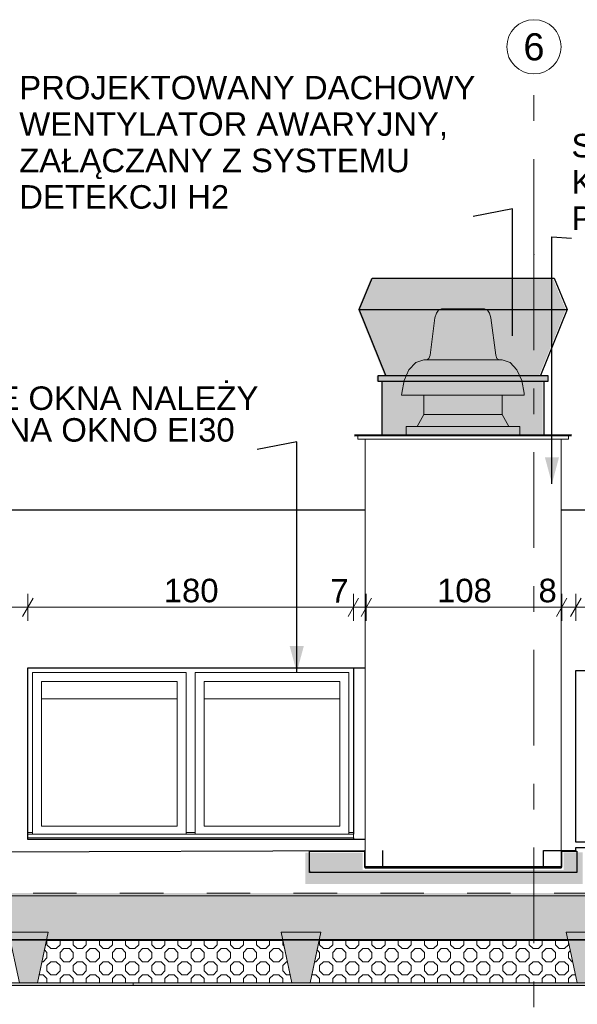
# Model space of a CAD drawing. Header units: centimetres. Extents: x -396 to 14490, y -515 to 1122.
# Tile 63 of 73: x 11843 to 12151, y 507 to 1052. Entities that reach past the tile are written whole.
import ezdxf
from ezdxf.enums import TextEntityAlignment as Align

# ---------------------------------------------------------------- set-up
doc = ezdxf.new("R2010")
doc.units = ezdxf.units.CM
doc.header["$MEASUREMENT"] = 0
for name, pattern in [('Przerywana (2)', [48, 24, -24]), ('Przerywana podwójnie', [109.361107, 52.916665, -21.166666, 14.111111, -21.166666]), ('Wipeout_Contour', [100, 0, -100])]:
    doc.linetypes.add(name, pattern=pattern)
for name, color, linetype, lineweight in [('0_Nr_pióra__13', 7, 'Continuous', 25), ('0_Nr_pióra__19', 255, 'Continuous', 30), ('280-A Dachy Powłoki_Nr_pióra__13', 7, 'Continuous', 25), ('280-A Dachy Powłoki_Nr_pióra__29', 7, 'Continuous', 20), ('280-A Dachy Powłoki_Nr_pióra__69', 7, 'Continuous', 20), ('299-A Wymiary Opisy_Nr_pióra__11', 7, 'Continuous', 0), ('410-K Osie główne_Nr_pióra__11', 7, 'Continuous', 0), ('410-K Osie główne_Nr_pióra__7', 7, 'Continuous', 20), ('420-K Ściany_Nr_pióra__13', 7, 'Continuous', 25), ('450-K Belki nośne_Nr_pióra__2', 7, 'Continuous', 20), ('450-K Belki_Nr_pióra__13', 7, 'Continuous', 25), ('460 - Stropy_Nr_pióra__12', 7, 'Continuous', 13), ('Nowe_0_Nr_pióra__135', 5, 'Continuous', 20), ('Nowe_199-Z Wymiary i opisy_Nr_pióra__135', 5, 'Continuous', 20), ('Nowe_280-A Dachy Powłoki_Nr_pióra__135', 5, 'Continuous', 20), ('Nowe_420 - Wełna mineralna_Nr_pióra__135', 5, 'Continuous', 0), ('Nowe_440-K Słupy stalowe_Nr_pióra__135', 5, 'Continuous', 13), ('Nowe_520-I Went_Klim_Nr_pióra__135', 5, 'Continuous', 20), ('Nowe_Okna Archicada_Nr_pióra__13', 7, 'Continuous', 25), ('Nowe_Okna Archicada_Nr_pióra__135', 5, 'Continuous', 20), ('Rozbiórka_Okna Archicada_Nr_pióra__13', 7, 'Continuous', 25), ('Rozbiórka_Okna Archicada_Nr_pióra__135', 5, 'Continuous', 25)]:
    doc.layers.add(name, color=color, linetype=linetype, lineweight=lineweight)
for name, color, linetype in [('280-A Dachy Powłoki', 7, 'Continuous'), ('299-A Wymiary Opisy', 7, 'Continuous'), ('410-K Osie główne', 7, 'Continuous'), ('420-K Ściany', 7, 'Continuous'), ('450-K Belki', 7, 'Continuous'), ('450-K Belki nośne', 7, 'Continuous'), ('460 - Stropy', 7, 'Continuous'), ('Nowe_280-A Dachy Powłoki', 7, 'Continuous'), ('Nowe_420 - Wełna mineralna', 7, 'Continuous'), ('Nowe_440-K Słupy stalowe', 7, 'Continuous'), ('Nowe_520-I Went_Klim', 7, 'Continuous'), ('Nowe_Okna Archicada', 7, 'Continuous'), ('Rozbiórka_Okna Archicada', 7, 'Continuous')]:
    doc.layers.add(name, color=color, linetype=linetype)
doc.layers.add('280-A Dachy Powłoki_Nr_pióra__49', color=7, linetype='Continuous', lineweight=20, true_color=0xcfd8da)
doc.layers.add('280-A Dachy Powłoki_Nr_pióra__92', color=7, linetype='Continuous', lineweight=20, true_color=0xdfdfdf)
doc.styles.add('STYL_AUTOMATYCZNY_1', font='arial.ttf')
doc.styles.add('STYL_AUTOMATYCZNY_2', font='arial.ttf')
doc.dimstyles.new('STYL_AUTOMATYCZNY__1', dxfattribs={"dimtxt": 13, "dimasz": 7.6, "dimexe": 0.18, "dimexo": 0.0625, "dimgap": 0, "dimtad": 1, "dimtih": 1, "dimtoh": 1, "dimdec": 0, "dimzin": 0, "dimdsep": 46, "dimtxsty": 'STYL_AUTOMATYCZNY_1', "dimblk": 'ARROWHEAD_2', "dimblk1": 'ARROWHEAD_2', "dimblk2": 'ARROWHEAD_2', "dimcen": 0.09, "dimclrd": 7, "dimclre": 7, "dimclrt": 7, "dimadec": 0, "dimazin": 0, "dimtfac": 1, "dimtdec": 4, "dimtmove": 0, "dimatfit": 3, "dimfxl": 0, "dimtolj": 1, "dimtzin": 0, "dimarcsym": 0})
doc.dimstyles.new('STYL_AUTOMATYCZNY__2', dxfattribs={"dimtxt": 13, "dimasz": 7.6, "dimexe": 0.18, "dimexo": 0.0625, "dimgap": 0, "dimtad": 1, "dimdec": 0, "dimzin": 0, "dimdsep": 46, "dimtxsty": 'STYL_AUTOMATYCZNY_1', "dimblk": 'ARROWHEAD_2', "dimblk1": 'ARROWHEAD_2', "dimblk2": 'ARROWHEAD_2', "dimcen": 0.09, "dimclrd": 7, "dimclre": 7, "dimclrt": 7, "dimadec": 0, "dimazin": 0, "dimtfac": 1, "dimtdec": 4, "dimtmove": 0, "dimatfit": 3, "dimfxl": 0, "dimtolj": 1, "dimtzin": 0, "dimarcsym": 0})
doc.dimstyles.new('STYL_AUTOMATYCZNY__3', dxfattribs={"dimtxt": 0.18, "dimasz": 14.592, "dimexe": 0.18, "dimexo": 0.0625, "dimgap": 0, "dimtad": 0, "dimtih": 1, "dimtoh": 1, "dimdec": 4, "dimzin": 0, "dimdsep": 46, "dimcen": 0.09, "dimadec": 0, "dimazin": 0, "dimtfac": 1, "dimtdec": 4, "dimtmove": 0, "dimatfit": 3, "dimldrblk": 'ARROWHEAD_5', "dimfxl": 0, "dimtolj": 1, "dimtzin": 0, "dimarcsym": 0})

# ---------------------------------------------------------------- blocks, each defined once
blk = doc.blocks.new('ElemPrzekroju_117_2', base_point=(13661.33, 21.87))
at = {"layer": '450-K Belki nośne', "linetype": 'Continuous', "lineweight": 0, "true_color": 0x000000}
blk.add_hatch(color=18, dxfattribs=at).paths.add_polyline_path([(11836.99, 547.01), (11842.99, 518.9), (11852.99, 518.9), (11858.99, 547)])
at = {"layer": '450-K Belki nośne_Nr_pióra__2', "color": 7, "linetype": 'Continuous', "lineweight": 20}
for p, q in [((11836.99, 547.01), (11842.99, 518.9)), ((11836.99, 547.01), (11858.99, 547)), ((11858.99, 547), (11852.99, 518.9)), ((11842.99, 518.9), (11852.99, 518.9))]:
    blk.add_line(p, q, dxfattribs=at)
blk = doc.blocks.new('ElemPrzekroju_139_2', base_point=(13661.33, 21.87))
at = {"layer": '450-K Belki nośne', "linetype": 'Continuous', "lineweight": 0, "true_color": 0x000000}
blk.add_hatch(color=18, dxfattribs=at).paths.add_polyline_path([(12003.69, 518.9), (12009.69, 547), (11987.69, 547.01), (11993.69, 518.9)])
at = {"layer": '450-K Belki nośne_Nr_pióra__2', "color": 7, "linetype": 'Continuous', "lineweight": 20}
for p, q in [((11987.69, 547.01), (11993.69, 518.9)), ((11987.69, 547.01), (12009.69, 547)), ((12009.69, 547), (12003.69, 518.9)), ((11993.69, 518.9), (12003.69, 518.9))]:
    blk.add_line(p, q, dxfattribs=at)
blk = doc.blocks.new('ElemPrzekroju_140_2', base_point=(13661.33, 21.87))
at = {"layer": '450-K Belki nośne', "linetype": 'Continuous', "lineweight": 0, "true_color": 0x000000}
blk.add_hatch(color=18, dxfattribs=at).paths.add_polyline_path([(12151.39, 518.9), (12161.39, 518.9), (12167.39, 547), (12145.39, 547.01)])
at = {"layer": '450-K Belki nośne_Nr_pióra__2', "color": 7, "linetype": 'Continuous', "lineweight": 20}
for p, q in [((12145.39, 547.01), (12151.39, 518.9)), ((12145.39, 547.01), (12167.39, 547)), ((12167.39, 547), (12161.39, 518.9)), ((12151.39, 518.9), (12161.39, 518.9))]:
    blk.add_line(p, q, dxfattribs=at)
blk = doc.blocks.new('ElemPrzekroju_141_2', base_point=(13661.33, 21.87))
at = {"layer": '280-A Dachy Powłoki', "linetype": 'Continuous', "lineweight": 0, "true_color": 0x000000}
for points in [[(10655.13, 568.46), (10655.13, 566.96), (13601.85, 567.28), (13601.85, 568.79)], [(10655.13, 542.87), (10786.52, 542.88), (10785.64, 547.01), (10807.64, 547), (10806.76, 542.88), (10937.42, 542.9), (10936.54, 547.01), (10958.54, 547), (10957.66, 542.9), (11087.4, 542.91), (11086.53, 547.01), (11108.53, 547), (11107.65, 542.92), (11239.85, 542.93), (11238.98, 547.01), (11260.98, 547), (11260.11, 542.93), (11388.64, 542.95), (11387.78, 547.01), (11409.78, 547), (11408.91, 542.95), (11536.11, 542.96), (11535.25, 547.01), (11557.25, 547), (11556.38, 542.97), (11688.94, 542.98), (11688.08, 547.01), (11710.08, 547), (11709.22, 542.98), (11837.84, 543), (11836.99, 547.01), (11858.99, 547), (11858.13, 543), (11988.54, 543.01), (11987.69, 547.01), (12009.69, 547), (12008.84, 543.02), (12146.24, 543.03), (12145.39, 547.01), (12167.39, 547), (12166.54, 543.03), (12303.71, 543.05), (12302.86, 547.01), (12324.86, 547), (12324.02, 543.05), (12422.82, 543.06), (12421.91, 547.01), (12457.91, 547), (12457, 543.06), (12590.12, 543.08), (12589.28, 547.01), (12611.28, 547), (12610.44, 543.08), (12740.97, 543.1), (12740.13, 547.01), (12762.13, 547), (12761.3, 543.1), (12891.48, 543.11), (12890.58, 547.01), (12926.58, 547), (12925.68, 543.12), (13025.3, 543.13), (13024.41, 547.01), (13060.41, 547), (13059.51, 543.13), (13192, 543.15), (13191.18, 547.01), (13213.18, 547), (13212.35, 543.15), (13342.54, 543.16), (13341.72, 547.01), (13363.72, 547), (13362.9, 543.16), (13492.58, 543.18), (13491.76, 547.01), (13513.76, 547), (13512.94, 543.18), (13601.85, 543.19), (13601.85, 567.28), (10655.13, 566.96)], [(11858.02, 542.5), (11988.65, 542.51), (11988.54, 543.01), (11858.13, 543)], [(12008.84, 543.02), (12008.73, 542.51), (12146.35, 542.53), (12146.24, 543.03)]]:
    blk.add_hatch(color=18, dxfattribs=at).paths.add_polyline_path(points)
at = {"layer": '280-A Dachy Powłoki_Nr_pióra__13', "color": 7, "linetype": 'Continuous', "lineweight": 25}
for p, q in [((12003.36, 591.87), (12034.19, 591.88)), ((12003.49, 582.1), (12003.36, 591.87)), ((12142.56, 591.89), (12151.21, 591.89)), ((12151.21, 591.89), (12151.21, 591.58)), ((12151.21, 591.58), (12151.21, 579.97)), ((12003.49, 579.95), (12003.49, 582.1)), ((12003.52, 579.95), (12003.49, 579.95)), ((12044.48, 579.95), (12003.52, 579.95)), ((12151.21, 579.96), (12044.48, 579.95))]:
    blk.add_line(p, q, dxfattribs=at)
at = {"layer": '280-A Dachy Powłoki_Nr_pióra__29', "color": 7, "linetype": 'Przerywana (2)', "lineweight": 20}
blk.add_line((13602.62, 568.79), (10653.68, 568.46), dxfattribs=at)
at = {"layer": '280-A Dachy Powłoki_Nr_pióra__29', "color": 7, "linetype": 'Continuous', "lineweight": 20}
blk.add_line((13602.63, 543.19), (10653.68, 542.87), dxfattribs=at)
at = {"layer": '280-A Dachy Powłoki_Nr_pióra__49', "color": 254, "linetype": 'Continuous', "lineweight": 20, "true_color": 0xcfd8da}
blk.add_line((13602.63, 542.69), (10653.68, 542.36), dxfattribs=at)
at = {"layer": '280-A Dachy Powłoki_Nr_pióra__69', "color": 7, "linetype": 'Continuous', "lineweight": 20}
blk.add_line((13602.62, 567.28), (10653.68, 566.96), dxfattribs=at)
blk = doc.blocks.new('ElemPrzekroju_168_2', base_point=(13661.33, 21.87))
at = {"layer": '280-A Dachy Powłoki_Nr_pióra__92', "color": 254, "linetype": 'Continuous', "lineweight": 20, "true_color": 0xdfdfdf}
for p, q in [((11930.18, 676.19), (11855.18, 676.19)), ((12020.18, 676.19), (11945.18, 676.19))]:
    blk.add_line(p, q, dxfattribs=at)
blk = doc.blocks.new('ElemPrzekroju_169_2', base_point=(13661.33, 21.87))
at = {"layer": '420-K Ściany_Nr_pióra__13', "color": 7, "linetype": 'Continuous', "lineweight": 25}
for p, q in [((12034.19, 780.54), (11541.97, 780.54)), ((13345.55, 780.54), (12142.56, 780.54))]:
    blk.add_line(p, q, dxfattribs=at)
blk = doc.blocks.new('ElemPrzekroju_175_2', base_point=(13661.33, 21.87))
at = {"layer": 'Nowe_Okna Archicada_Nr_pióra__13', "color": 7, "linetype": 'Continuous', "lineweight": 25}
for p, q in [((11847.7, 693.22), (12027.7, 693.22)), ((11847.7, 598.22), (11847.7, 693.22)), ((12027.7, 598.22), (11847.7, 598.22))]:
    blk.add_line(p, q, dxfattribs=at)
at = {"layer": 'Nowe_Okna Archicada_Nr_pióra__135', "color": 5, "linetype": 'Continuous', "lineweight": 20}
for p, q in [((12027.68, 693.22), (12027.68, 688.22)), ((11850.18, 685.72), (11850.18, 690.72)), ((11850.18, 690.72), (11935.18, 690.72)), ((11850.18, 690.72), (11850.18, 688.22)), ((11850.18, 688.22), (11850.18, 603.22)), ((11935.18, 690.72), (11935.18, 685.72)), ((11940.18, 685.72), (11940.18, 690.72)), ((11940.18, 690.72), (12025.18, 690.72)), ((11940.18, 690.72), (11940.18, 688.22)), ((11940.18, 688.22), (11940.18, 603.22)), ((12025.18, 690.72), (12025.18, 685.72)), ((12027.68, 688.22), (12027.68, 603.22)), ((11850.18, 605.72), (11850.18, 685.72)), ((11855.18, 685.72), (11855.18, 605.72)), ((11930.18, 685.72), (11855.18, 685.72)), ((11930.18, 685.72), (11930.18, 605.72)), ((11930.18, 685.72), (11930.18, 605.72)), ((11930.18, 605.72), (11930.18, 685.72)), ((11930.18, 605.72), (11930.18, 685.72)), ((11935.18, 685.72), (11935.18, 605.72)), ((11940.18, 605.72), (11940.18, 685.72)), ((11945.18, 685.72), (11945.18, 605.72)), ((12020.18, 685.72), (11945.18, 685.72)), ((12020.18, 685.72), (12020.18, 605.72)), ((12020.18, 685.72), (12020.18, 605.72)), ((12020.18, 605.72), (12020.18, 685.72)), ((12020.18, 605.72), (12020.18, 685.72)), ((12025.18, 685.72), (12025.18, 605.72)), ((11850.18, 601.22), (11850.18, 605.72)), ((11855.18, 605.72), (11930.18, 605.72)), ((11935.18, 605.72), (11935.18, 601.22)), ((11940.18, 601.22), (11940.18, 605.72)), ((11945.18, 605.72), (12020.18, 605.72)), ((12025.18, 605.72), (12025.18, 601.22)), ((11850.18, 602.22), (11847.7, 602.22)), ((11847.7, 601.22), (11847.7, 599.22)), ((12027.7, 601.22), (11847.7, 601.22)), ((11847.7, 599.22), (11847.7, 600.22)), ((11850.18, 603.22), (11850.18, 602.22)), ((11940.18, 602.22), (11935.18, 602.22)), ((11940.18, 603.22), (11940.18, 602.22)), ((12027.68, 602.22), (12025.18, 602.22)), ((12027.68, 603.22), (12027.68, 602.22)), ((12027.68, 602.22), (12027.68, 601.22)), ((12027.7, 601.22), (12027.7, 599.22)), ((12027.7, 599.22), (11847.7, 599.22)), ((12027.68, 599.22), (12027.68, 598.22))]:
    blk.add_line(p, q, dxfattribs=at)
at = {"layer": 'Nowe_Okna Archicada_Nr_pióra__135', "color": 5, "linetype": 'Continuous', "lineweight": 25}
for p, q in [((12027.7, 693.22), (12027.7, 601.22)), ((12027.7, 599.22), (12027.7, 598.22))]:
    blk.add_line(p, q, dxfattribs=at)
blk = doc.blocks.new('ElemPrzekroju_191_2', base_point=(13661.33, 21.87))
at = {"layer": 'Nowe_520-I Went_Klim_Nr_pióra__135', "color": 5, "linetype": 'Continuous', "lineweight": 20}
for p, q in [((12073.55, 889.52), (12072.79, 886.84)), ((12074.74, 891.18), (12073.55, 889.52)), ((12076.4, 891.87), (12074.74, 891.18)), ((12076.4, 891.87), (12076.8, 891.87)), ((12076.8, 891.87), (12077.99, 891.87)), ((12077.99, 891.87), (12079.87, 891.87)), ((12079.87, 891.87), (12082.33, 891.87)), ((12082.33, 891.87), (12085.19, 891.87)), ((12085.19, 891.87), (12088.26, 891.87)), ((12088.26, 891.87), (12091.33, 891.87)), ((12091.33, 891.87), (12094.19, 891.87)), ((12094.19, 891.87), (12096.64, 891.87)), ((12096.64, 891.87), (12098.53, 891.87)), ((12098.53, 891.87), (12099.71, 891.87)), ((12099.71, 891.87), (12100.12, 891.87)), ((12100.12, 891.87), (12101.78, 891.18)), ((12101.78, 891.18), (12102.97, 889.52)), ((12102.97, 889.52), (12103.72, 886.84)), ((12072.79, 886.84), (12070.09, 866.23)), ((12103.72, 886.84), (12106.43, 866.23)), ((12070.09, 866.23), (12069.44, 864.41)), ((12106.43, 866.23), (12107.08, 864.41)), ((12062.23, 862.26), (12058.37, 858.11)), ((12066.67, 863.71), (12062.23, 862.26)), ((12066.67, 863.71), (12067.41, 863.71)), ((12067.41, 863.71), (12069.56, 863.71)), ((12069.44, 864.41), (12068.28, 863.71)), ((12069.56, 863.71), (12072.99, 863.71)), ((12072.99, 863.71), (12077.47, 863.71)), ((12077.47, 863.71), (12082.67, 863.71)), ((12082.67, 863.71), (12088.26, 863.71)), ((12088.26, 863.71), (12093.85, 863.71)), ((12093.85, 863.71), (12099.05, 863.71)), ((12099.05, 863.71), (12103.52, 863.71)), ((12103.52, 863.71), (12106.95, 863.71)), ((12106.95, 863.71), (12109.11, 863.71)), ((12107.08, 864.41), (12108.23, 863.71)), ((12109.11, 863.71), (12109.85, 863.71)), ((12109.85, 863.71), (12114.29, 862.26)), ((12114.29, 862.26), (12118.14, 858.11)), ((12058.37, 858.11), (12055.77, 852.3)), ((12118.14, 858.11), (12120.75, 852.3)), ((12055.77, 852.3), (12054.42, 845.28)), ((12120.75, 852.3), (12122.1, 845.28)), ((12054.42, 845.28), (12054.34, 844.21)), ((12122.1, 845.28), (12122.18, 844.21)), ((12054.34, 844.21), (12055.49, 844.21)), ((12055.49, 844.21), (12058.88, 844.21)), ((12058.88, 844.21), (12064.27, 844.21)), ((12064.27, 844.21), (12071.3, 844.21)), ((12066.67, 844.21), (12066.67, 833.37)), ((12071.3, 844.21), (12079.48, 844.21)), ((12079.48, 844.21), (12088.26, 844.21)), ((12088.26, 844.21), (12097.04, 844.21)), ((12097.04, 844.21), (12105.22, 844.21)), ((12105.22, 844.21), (12112.25, 844.21)), ((12109.85, 844.21), (12109.85, 833.37)), ((12112.25, 844.21), (12117.64, 844.21)), ((12117.64, 844.21), (12121.03, 844.21)), ((12121.03, 844.21), (12122.18, 844.21)), ((12066.67, 833.37), (12062.97, 826.87)), ((12066.67, 833.37), (12067.41, 833.37)), ((12067.41, 833.37), (12069.56, 833.37)), ((12069.56, 833.37), (12072.99, 833.37)), ((12072.99, 833.37), (12077.47, 833.37)), ((12077.47, 833.37), (12082.67, 833.37)), ((12082.67, 833.37), (12088.26, 833.37)), ((12088.26, 833.37), (12093.85, 833.37)), ((12093.85, 833.37), (12099.05, 833.37)), ((12099.05, 833.37), (12103.52, 833.37)), ((12103.52, 833.37), (12106.95, 833.37)), ((12106.95, 833.37), (12109.11, 833.37)), ((12109.11, 833.37), (12109.85, 833.37)), ((12109.85, 833.37), (12113.55, 826.87)), ((12056.84, 826.87), (12119.68, 826.87)), ((12056.84, 821.87), (12056.84, 826.87)), ((12119.68, 821.87), (12119.68, 826.87))]:
    blk.add_line(p, q, dxfattribs=at)
blk = doc.blocks.new('ElemPrzekroju_192_2', base_point=(13661.33, 21.87))
at = {"layer": 'Nowe_420 - Wełna mineralna_Nr_pióra__135', "color": 5, "linetype": 'Continuous', "lineweight": 0}
for p, q in [((12034.19, 583.39), (12034.19, 819.87)), ((12034.19, 583.17), (12034.19, 583.39)), ((12044.19, 583.39), (12034.19, 583.39)), ((12044.19, 583.39), (12044.19, 582.37))]:
    blk.add_line(p, q, dxfattribs=at)
blk = doc.blocks.new('ElemPrzekroju_193_2', base_point=(13661.33, 21.87))
at = {"layer": 'Nowe_420 - Wełna mineralna_Nr_pióra__135', "color": 5, "linetype": 'Continuous', "lineweight": 0}
for p, q in [((12142.56, 819.87), (12142.56, 583.39)), ((12142.56, 583.39), (12132.56, 583.39)), ((12142.56, 583.39), (12142.56, 583.17))]:
    blk.add_line(p, q, dxfattribs=at)
blk = doc.blocks.new('ElemPrzekroju_194_2', base_point=(13661.33, 21.87))
at = {"layer": 'Nowe_420 - Wełna mineralna_Nr_pióra__135', "color": 5, "linetype": 'Continuous', "lineweight": 0}
blk.add_line((12044.19, 583.39), (12132.56, 583.39), dxfattribs=at)
blk = doc.blocks.new('ElemPrzekroju_195_2', base_point=(13661.33, 21.87))
at = {"layer": 'Rozbiórka_Okna Archicada_Nr_pióra__13', "color": 7, "linetype": 'Continuous', "lineweight": 25}
for p, q in [((12150.66, 691.87), (12410.66, 691.87)), ((12150.66, 596.87), (12150.66, 691.87)), ((12410.66, 691.87), (12410.66, 596.87)), ((12410.66, 596.87), (12150.66, 596.87))]:
    blk.add_line(p, q, dxfattribs=at)
blk = doc.blocks.new('ElemPrzekroju_220_2', base_point=(13661.33, 21.87))
at = {"layer": '450-K Belki_Nr_pióra__13', "color": 7, "linetype": 'Continuous', "lineweight": 25}
blk.add_line((11857.6, 540.5), (11989.08, 540.5), dxfattribs=at)
blk = doc.blocks.new('ElemPrzekroju_229_2', base_point=(13661.33, 21.87))
at = {"layer": '460 - Stropy_Nr_pióra__12', "color": 7, "linetype": 'Continuous', "lineweight": 13}
for p, q in [((11989.35, 539.24), (11857.33, 539.24)), ((12053.33, 539.24), (12008.03, 539.24)), ((12147.05, 539.24), (12123.19, 539.24)), ((11992.08, 526.44), (11854.6, 526.44)), ((12149.78, 526.44), (12005.3, 526.44))]:
    blk.add_line(p, q, dxfattribs=at)
blk = doc.blocks.new('ElemPrzekroju_253_2', base_point=(13661.33, 21.87))
at = {"layer": 'Rozbiórka_Okna Archicada_Nr_pióra__135', "color": 5, "linetype": 'Continuous', "lineweight": 25}
for p, q in [((12027.7, 693.22), (12034.19, 693.22)), ((12034.19, 598.22), (12027.7, 598.22))]:
    blk.add_line(p, q, dxfattribs=at)
blk = doc.blocks.new('ElemPrzekroju_256_2', base_point=(13661.33, 21.87))
at = {"layer": '450-K Belki_Nr_pióra__13', "color": 7, "linetype": 'Continuous', "lineweight": 25}
blk.add_line((12008.3, 540.5), (12146.78, 540.5), dxfattribs=at)
blk = doc.blocks.new('ElemPrzekroju_262_2', base_point=(13661.33, 21.87))
at = {"layer": 'Nowe_440-K Słupy stalowe_Nr_pióra__135', "color": 5, "linetype": 'Continuous', "lineweight": 20}
for p, q in [((12046.05, 582.37), (12046.05, 583.39)), ((12051.25, 582.37), (12051.25, 583.39))]:
    blk.add_line(p, q, dxfattribs=at)
blk = doc.blocks.new('ElemPrzekroju_263_2', base_point=(13661.33, 21.87))
at = {"layer": 'Nowe_440-K Słupy stalowe_Nr_pióra__135', "color": 5, "linetype": 'Continuous', "lineweight": 20}
for p, q in [((12127.75, 582.37), (12127.75, 583.39)), ((12132.95, 582.37), (12132.95, 583.39))]:
    blk.add_line(p, q, dxfattribs=at)
blk = doc.blocks.new('ElemPrzekroju_264_2', base_point=(13661.33, 21.87))
at = {"layer": 'Nowe_280-A Dachy Powłoki_Nr_pióra__135', "color": 5, "linetype": 'Continuous', "lineweight": 20}
for p, q in [((12034.19, 591.88), (12003.36, 591.88)), ((12003.36, 591.88), (12003.36, 591.87)), ((12151.21, 591.88), (12142.56, 591.88)), ((12034.19, 582.37), (12034.19, 583.17)), ((12142.56, 583.17), (12142.56, 582.37)), ((12003.49, 582.1), (12003.52, 579.95)), ((12003.52, 579.95), (12044.48, 579.95)), ((12142.56, 582.37), (12034.19, 582.37))]:
    blk.add_line(p, q, dxfattribs=at)
blk = doc.blocks.new('ElemPrzekroju_265_2', base_point=(13661.33, 21.87))
at = {"layer": 'Nowe_520-I Went_Klim_Nr_pióra__135', "color": 5, "linetype": 'Continuous', "lineweight": 0}
for p, q in [((12056.84, 582.37), (12056.84, 583.39)), ((12056.84, 534.08), (12056.84, 540.5)), ((12056.84, 534.08), (12057.84, 534.08))]:
    blk.add_line(p, q, dxfattribs=at)
blk = doc.blocks.new('ElemPrzekroju_266_2', base_point=(13661.33, 21.87))
at = {"layer": 'Nowe_520-I Went_Klim_Nr_pióra__135', "color": 5, "linetype": 'Continuous', "lineweight": 0}
for p, q in [((12119.68, 583.39), (12119.68, 582.37)), ((12119.68, 540.5), (12119.68, 534.08)), ((12118.68, 534.08), (12119.68, 534.08))]:
    blk.add_line(p, q, dxfattribs=at)
blk = doc.blocks.new('ElemPrzekroju_267_2', base_point=(13661.33, 21.87))
at = {"layer": 'Nowe_520-I Went_Klim_Nr_pióra__135', "color": 5, "linetype": 'Continuous', "lineweight": 0}
blk.add_line((12057.84, 534.08), (12118.68, 534.08), dxfattribs=at)
blk = doc.blocks.new('ElemPrzekroju_268_2', base_point=(13661.33, 21.87))
at = {"layer": 'Nowe_440-K Słupy stalowe_Nr_pióra__135', "color": 5, "linetype": 'Continuous', "lineweight": 13}
for p, q in [((12053.33, 539.93), (12053.33, 533.77)), ((12056.84, 539.93), (12053.33, 539.93)), ((12123.19, 539.85), (12119.68, 539.86)), ((12123.19, 533.77), (12123.19, 539.85)), ((12053.33, 533.77), (12123.19, 533.77)), ((12053.33, 532.77), (12053.33, 533.77)), ((12053.33, 532.77), (12123.19, 532.77)), ((12123.19, 532.77), (12123.19, 533.77))]:
    blk.add_line(p, q, dxfattribs=at)
blk = doc.blocks.new('ElemPrzekroju_269_2', base_point=(13661.33, 21.87))
at = {"layer": 'Nowe_440-K Słupy stalowe_Nr_pióra__135', "color": 5, "linetype": 'Continuous', "lineweight": 13}
for p, q in [((12030.19, 821.87), (12146.56, 821.87)), ((12030.19, 819.87), (12030.19, 821.87)), ((12030.19, 819.87), (12146.56, 819.87)), ((12146.56, 819.87), (12146.56, 821.87))]:
    blk.add_line(p, q, dxfattribs=at)
blk = doc.blocks.new('*D320', base_point=(13661.33, 21.87))
at = {"layer": '299-A Wymiary Opisy_Nr_pióra__11', "color": 7, "linetype": 'Continuous', "lineweight": 0}
for p, q in [((13708.89, 574.04), (13708.89, 578.93)), ((13716.39, 574.04), (13701.39, 574.04)), ((13713.89, 571.15), (13703.89, 576.92)), ((13708.89, 431.87), (13708.89, 574.04)), ((13716.39, 431.87), (13701.39, 431.87)), ((13703.89, 434.76), (13713.89, 428.99))]:
    blk.add_line(p, q, dxfattribs=at)
at = {"layer": '299-A Wymiary Opisy_Nr_pióra__11', "color": 7, "lineweight": 0, "insert": (13706.29, 488.08), "char_height": 13, "attachment_point": 7, "rotation": 90, "style": 'STYL_AUTOMATYCZNY_1'}
blk.add_mtext('\\A1;{\\pql;\\fArial|b0|i0|c238|p0;\\W1.000000;142}', dxfattribs=at)
blk = doc.blocks.new('ARROWHEAD_2')
at = {"color": 0, "linetype": 'Continuous', "lineweight": 0}
for p, q in [((0, 0), (-1, 0)), ((-0.378, -0.655), (0.378, 0.655))]:
    blk.add_line(p, q, dxfattribs=at)
blk = doc.blocks.new('ARROWHEAD_5')
at = {"linetype": 'Continuous', "lineweight": 0}
blk.add_hatch(color=0, dxfattribs=at).paths.add_polyline_path([(-1, 0.2679), (0, 0), (-1, -0.2679)])
at = {"color": 0, "linetype": 'Continuous', "lineweight": 0}
blk.add_line((0, 0), (-1, 0), dxfattribs=at)
blk = doc.blocks.new('Standardowy znacznik osi[15]_2', base_point=(12127.52, 1021.87))
at = {"layer": '410-K Osie główne_Nr_pióra__11', "color": 7, "linetype": 'Przerywana podwójnie', "lineweight": 0}
for q in [(12127.52, 1021.87), (12127.52, -278.13)]:
    blk.add_line((12127.52, 921.87), q, dxfattribs=at)
blk.add_point((12127.52, 921.87), dxfattribs=at)
blk.add_point((12127.52, 921.87), dxfattribs=at)
at = {"layer": '410-K Osie główne_Nr_pióra__7', "color": 7, "linetype": 'Continuous', "lineweight": 20}
blk.add_circle((12127.52, 1036.87), 15, dxfattribs=at)
at = {"layer": '410-K Osie główne_Nr_pióra__11', "color": 7, "lineweight": 0, "style": 'STYL_AUTOMATYCZNY_2'}
for tag, p in [('AC_MarkerText_1_0', (12127.52, 1044.37)), ('AC_MarkerText_1_1', (12127.52, -385.63))]:
    blk.add_attdef(tag, text='', height=15, rotation=360, dxfattribs=at).set_placement(p, align=Align.TOP_CENTER)
blk = doc.blocks.new('*D343', base_point=(13661.33, 21.87))
at = {"layer": '299-A Wymiary Opisy_Nr_pióra__11', "color": 7, "linetype": 'Continuous', "lineweight": 0}
for p, q in [((11726.7, 731.76), (11720.92, 721.76)), ((11723.81, 719.26), (11723.81, 734.26)), ((11850.59, 731.76), (11844.81, 721.76)), ((11847.7, 719.26), (11847.7, 734.26)), ((11723.81, 726.76), (11847.7, 726.76))]:
    blk.add_line(p, q, dxfattribs=at)
at = {"layer": '299-A Wymiary Opisy_Nr_pióra__11', "color": 7, "lineweight": 0, "insert": (11770.88, 729.36), "char_height": 13, "attachment_point": 7, "style": 'STYL_AUTOMATYCZNY_1'}
blk.add_mtext('\\A1;{\\pql;\\fArial|b0|i0|c238|p0;\\W1.000000;124}', dxfattribs=at)
blk = doc.blocks.new('*D344', base_point=(13661.33, 21.87))
at = {"layer": '299-A Wymiary Opisy_Nr_pióra__11', "color": 7, "linetype": 'Continuous', "lineweight": 0}
for p, q in [((11850.59, 731.76), (11844.81, 721.76)), ((11847.7, 719.26), (11847.7, 734.26)), ((12030.59, 731.76), (12024.81, 721.76)), ((12027.7, 719.26), (12027.7, 734.26)), ((11847.7, 726.76), (12027.7, 726.76))]:
    blk.add_line(p, q, dxfattribs=at)
at = {"layer": '299-A Wymiary Opisy_Nr_pióra__11', "color": 7, "lineweight": 0, "char_height": 13, "attachment_point": 7, "style": 'STYL_AUTOMATYCZNY_1'}
for s, insert in [('\\A1;{\\pql;\\fArial|b0|i0|c238|p0;\\W1.000000;180}', (11922.83, 729.36)), ('\\A1;{\\pql;\\fArial|b0|i0|c238|p0;\\W1.000000;7}', (12014.89, 729.36))]:
    blk.add_mtext(s, dxfattribs=dict(at, insert=insert))
blk = doc.blocks.new('*D345', base_point=(13661.33, 21.87))
at = {"layer": '299-A Wymiary Opisy_Nr_pióra__11', "color": 7, "linetype": 'Continuous', "lineweight": 0}
for p, q in [((12030.59, 731.76), (12024.81, 721.76)), ((12027.7, 719.26), (12027.7, 734.26)), ((12037.66, 731.76), (12031.89, 721.76)), ((12034.77, 719.26), (12034.77, 734.26)), ((12027.7, 726.76), (12034.77, 726.76))]:
    blk.add_line(p, q, dxfattribs=at)
blk = doc.blocks.new('*D346', base_point=(13661.33, 21.87))
at = {"layer": '299-A Wymiary Opisy_Nr_pióra__11', "color": 7, "linetype": 'Continuous', "lineweight": 0}
for p, q in [((12037.66, 731.76), (12031.89, 721.76)), ((12034.77, 719.26), (12034.77, 734.26)), ((12145.72, 731.76), (12139.95, 721.76)), ((12142.84, 719.26), (12142.84, 734.26)), ((12034.77, 726.76), (12142.84, 726.76))]:
    blk.add_line(p, q, dxfattribs=at)
at = {"layer": '299-A Wymiary Opisy_Nr_pióra__11', "color": 7, "lineweight": 0, "char_height": 13, "attachment_point": 7, "style": 'STYL_AUTOMATYCZNY_1'}
for s, insert in [('\\A1;{\\pql;\\fArial|b0|i0|c238|p0;\\W1.000000;108}', (12073.93, 729.36)), ('\\A1;{\\pql;\\fArial|b0|i0|c238|p0;\\W1.000000;8}', (12130.03, 729.36))]:
    blk.add_mtext(s, dxfattribs=dict(at, insert=insert))
blk = doc.blocks.new('*D347', base_point=(13661.33, 21.87))
at = {"layer": '299-A Wymiary Opisy_Nr_pióra__11', "color": 7, "linetype": 'Continuous', "lineweight": 0}
for p, q in [((12145.72, 731.76), (12139.95, 721.76)), ((12142.84, 719.26), (12142.84, 734.26)), ((12153.55, 731.76), (12147.77, 721.76)), ((12150.66, 719.26), (12150.66, 734.26)), ((12142.84, 726.76), (12150.66, 726.76))]:
    blk.add_line(p, q, dxfattribs=at)
blk = doc.blocks.new('*D348', base_point=(13661.33, 21.87))
at = {"layer": '299-A Wymiary Opisy_Nr_pióra__11', "color": 7, "linetype": 'Continuous', "lineweight": 0}
for p, q in [((12153.55, 731.76), (12147.77, 721.76)), ((12150.66, 719.26), (12150.66, 734.26)), ((12413.55, 731.76), (12407.77, 721.76)), ((12410.66, 719.26), (12410.66, 734.26)), ((12150.66, 726.76), (12410.66, 726.76))]:
    blk.add_line(p, q, dxfattribs=at)
at = {"layer": '299-A Wymiary Opisy_Nr_pióra__11', "color": 7, "lineweight": 0, "insert": (12265.79, 729.36), "char_height": 13, "attachment_point": 7, "style": 'STYL_AUTOMATYCZNY_1'}
blk.add_mtext('\\A1;{\\pql;\\fArial|b0|i0|c238|p0;\\W1.000000;260}', dxfattribs=at)

msp = doc.modelspace()

# ---------------------------------------------------------------- hatches: boundary and pattern name
at = {"layer": '0_Nr_pióra__19', "linetype": 'Continuous', "lineweight": 30}
for points in [[(12145.12, 891.46), (12137.96, 908.76), (12037.31, 908.76), (12030.15, 891.46)], [(12030.15, 891.46), (12044.9, 854.91), (12130.37, 854.91), (12145.12, 891.46)], [(12040.49, 854.69), (12134.72, 854.69), (12134.72, 851.76), (12040.49, 851.76)], [(12132.39, 851.76), (12043.18, 851.76), (12043.18, 821.81), (12132.39, 821.81)], [(12001.08, 591.01), (12032.77, 591.01), (12032.77, 581.5), (12144.01, 581.5), (12144.01, 591.1), (12154.5, 591.1), (12154.5, 581.5), (12154.5, 573.6), (12032.77, 573.6), (12001.08, 573.6)]]:
    msp.add_hatch(color=255, dxfattribs=at).paths.add_polyline_path(points)

# ---------------------------------------------------------------- linework, layer by layer
at = {"layer": '0_Nr_pióra__13', "color": 7, "linetype": 'Continuous', "lineweight": 25}
for p, q in [((12150.66, 592.25), (12150.66, 593.87)), ((12150.66, 593.87), (12335.48, 593.87)), ((11541.97, 590.25), (12033.84, 592.2)), ((12043.84, 592.24), (12043.84, 583.01)), ((12132.84, 583.01), (12132.84, 592.25)), ((12132.84, 592.25), (12150.66, 592.25)), ((12043.84, 583.01), (12132.84, 583.01))]:
    msp.add_line(p, q, dxfattribs=at)
at = {"layer": 'Nowe_0_Nr_pióra__135', "color": 5, "linetype": 'Continuous', "lineweight": 25}
for p, q in [((12030.85, 891.52), (12038.01, 908.82)), ((12038.01, 908.82), (12138.66, 908.82)), ((12138.66, 908.82), (12145.82, 891.52)), ((12045.6, 854.97), (12030.85, 891.52)), ((12030.85, 891.52), (12145.82, 891.52)), ((12145.82, 891.52), (12131.07, 854.97)), ((12135.42, 854.76), (12041.19, 854.76)), ((12041.19, 854.76), (12041.19, 851.82)), ((12041.19, 851.82), (12135.42, 851.82)), ((12043.54, 821.84), (12043.54, 851.82)), ((12133.09, 821.84), (12133.09, 851.82)), ((12135.42, 851.82), (12135.42, 854.76)), ((12033.84, 592.2), (12033.84, 583.01)), ((12142.84, 583.01), (12142.84, 592.25)), ((12142.84, 592.25), (12150.66, 592.25)), ((12033.84, 583.01), (12142.84, 583.01))]:
    msp.add_line(p, q, dxfattribs=at)
at = {"layer": 'Nowe_0_Nr_pióra__135', "color": 5, "linetype": 'Continuous', "lineweight": 50}
msp.add_line((12028.34, 821.82), (12148.34, 821.92), dxfattribs=at)

# ---------------------------------------------------------------- block references
at = {"layer": '280-A Dachy Powłoki', "lineweight": 0}
for name in ['ElemPrzekroju_168_2', 'ElemPrzekroju_141_2']:
    msp.add_blockref(name, (13661.33, 21.87), dxfattribs=at)
at = {"layer": '420-K Ściany', "lineweight": 0}
msp.add_blockref('ElemPrzekroju_169_2', (13661.33, 21.87), dxfattribs=at)
at = {"layer": '450-K Belki', "lineweight": 0}
for name in ['ElemPrzekroju_220_2', 'ElemPrzekroju_256_2']:
    msp.add_blockref(name, (13661.33, 21.87), dxfattribs=at)
at = {"layer": '450-K Belki nośne', "lineweight": 0}
for name in ['ElemPrzekroju_117_2', 'ElemPrzekroju_139_2', 'ElemPrzekroju_140_2']:
    msp.add_blockref(name, (13661.33, 21.87), dxfattribs=at)
at = {"layer": '460 - Stropy', "lineweight": 0}
msp.add_blockref('ElemPrzekroju_229_2', (13661.33, 21.87), dxfattribs=at)
at = {"layer": 'Nowe_280-A Dachy Powłoki', "lineweight": 0}
msp.add_blockref('ElemPrzekroju_264_2', (13661.33, 21.87), dxfattribs=at)
at = {"layer": 'Nowe_420 - Wełna mineralna', "lineweight": 0}
for name in ['ElemPrzekroju_192_2', 'ElemPrzekroju_193_2', 'ElemPrzekroju_194_2']:
    msp.add_blockref(name, (13661.33, 21.87), dxfattribs=at)
at = {"layer": 'Nowe_440-K Słupy stalowe', "lineweight": 0}
for name in ['ElemPrzekroju_269_2', 'ElemPrzekroju_262_2', 'ElemPrzekroju_263_2', 'ElemPrzekroju_268_2']:
    msp.add_blockref(name, (13661.33, 21.87), dxfattribs=at)
at = {"layer": 'Nowe_520-I Went_Klim', "lineweight": 0}
for name in ['ElemPrzekroju_191_2', 'ElemPrzekroju_265_2', 'ElemPrzekroju_266_2', 'ElemPrzekroju_267_2']:
    msp.add_blockref(name, (13661.33, 21.87), dxfattribs=at)
at = {"layer": 'Nowe_Okna Archicada', "lineweight": 0}
msp.add_blockref('ElemPrzekroju_175_2', (13661.33, 21.87), dxfattribs=at)
at = {"layer": 'Rozbiórka_Okna Archicada', "lineweight": 0}
for name in ['ElemPrzekroju_253_2', 'ElemPrzekroju_195_2']:
    msp.add_blockref(name, (13661.33, 21.87), dxfattribs=at)

# ---------------------------------------------------------------- texts
at = {"layer": 'Nowe_199-Z Wymiary i opisy_Nr_pióra__135', "color": 5, "linetype": 'Continuous', "lineweight": 20, "char_height": 13, "attachment_point": 7, "style": 'STYL_AUTOMATYCZNY_1'}
for s, insert, line_spacing_factor in [('\\A1;{\\pql;\\fArial|b0|i0|c238|p0;\\W1.000000;PROJEKTOWANY DACHOWY \\P\\pql;\\fArial|b0|i0|c238|p0;\\W1.000000;WENTYLATOR AWARYJNY, \\P\\pql;\\fArial|b0|i0|c238|p0;\\W1.000000;ZAŁĄCZANY Z SYSTEMU \\P\\pql;\\fArial|b0|i0|c238|p0;\\W1.000000;DETEKCJI H2}', (11842.93, 947.14), 0.930159), ('\\A1;{\\pql;\\fArial|b0|i0|c238|p0;\\W1.000000;STALOWA KONSTRUKCJA \\P\\pql;\\fArial|b0|i0|c238|p0;\\W1.000000;KOMINA \\fArial|b0|i0|c238|p0;\\W1.000000;Z ELEWACYJNĄ \\P\\pql;\\fArial|b0|i0|c238|p0;\\W1.000000;PŁYTĄ WARSTWOWĄ}', (12148.26, 931.7), 0.927264), ('\\A1;{\\pql;\\fArial|b0|i0|c238|p0;\\W1.000000;ISTNIEJĄCE OKNA NALEŻY \\P\\pql;\\fArial|b0|i0|c238|p0;\\W1.000000;WYMIENIĆ NA \\fArial|b0|i0|c238|p0;\\W1.000000;OKNO\\fArial|b0|i0|c238|p0;\\W1.000000; EI30}', (11738.04, 818.24), 0.809893)]:
    msp.add_mtext(s, dxfattribs=dict(at, insert=insert, line_spacing_factor=line_spacing_factor))

# ---------------------------------------------------------------- dimensions: what is measured, and where the dimension line sits
at = {"layer": '299-A Wymiary Opisy', "color": 7, "linetype": 'Continuous', "lineweight": 0}
for base, p1, p2, picture, middle in [((11847.7, 726.76), (11723.81, 691.87), (11847.7, 693.22), '*D343', (11785.72, 735.86)), ((12027.7, 726.76), (11847.7, 693.22), (12027.7, 693.22), '*D344', (11937.67, 735.86)), ((12142.84, 726.76), (12034.77, 726.76), (12142.84, 702.14), '*D346', (12088.77, 735.86)), ((12410.66, 726.76), (12150.66, 691.87), (12410.66, 691.87), '*D348', (12280.63, 735.86)), ((12034.77, 726.76), (12027.7, 693.22), (12034.77, 726.76), '*D345', (12019.84, 735.86)), ((12150.66, 726.76), (12142.84, 702.14), (12150.66, 691.87), '*D347', (12134.98, 735.86))]:
    dim = msp.add_linear_dim(base=base, p1=p1, p2=p2, dimstyle='STYL_AUTOMATYCZNY__1', dxfattribs=at)
    dim.commit()
    dim.dimension.update_dxf_attribs({"geometry": picture, "text_midpoint": middle, "dimtype": 160})

# ---------------------------------------------------------------- leaders
at = {"layer": 'Nowe_199-Z Wymiary i opisy_Nr_pióra__135', "color": 5, "linetype": 'Continuous', "lineweight": 20, "annotation_type": 0, "has_hookline": 1}
for points, hookline_direction, text_width in [([(12115.69, 876.87), (12115.69, 947.14), (12093.89, 942.9)], 1, 250.52), ([(12137.48, 795.16), (12137.48, 931.7), (12148.26, 930.98)], 0, 228.09), ([(11996.36, 690.75), (11996.36, 818.24), (11974.51, 814)], 1, 235.14)]:
    msp.add_leader(points, dimstyle='STYL_AUTOMATYCZNY__3', dxfattribs=dict(at, hookline_direction=hookline_direction, text_width=text_width))

# ---------------------------------------------------------------- next in the draw order: wipeouts: each hides what was drawn before it
at = {"color": 254, "linetype": 'Wipeout_Contour', "lineweight": 0, "ltscale": 47740.576502}
msp.add_wipeout([(11858, 542.38), (11852.99, 518.9), (11993.69, 518.9), (11988.67, 542.4)], dxfattribs=at).dxf.layer = 'Nowe_420 - Wełna mineralna'
at = {"color": 254, "linetype": 'Wipeout_Contour', "lineweight": 0, "ltscale": 48356.840856}
msp.add_wipeout([(12008.73, 542.39), (12003.72, 518.91), (12151.39, 518.91), (12146.37, 542.41)], dxfattribs=at).dxf.layer = 'Nowe_420 - Wełna mineralna'

# ---------------------------------------------------------------- next in the draw order: hatches: boundary and pattern name
at = {"layer": 'Nowe_420 - Wełna mineralna_Nr_pióra__135', "linetype": 'Continuous', "lineweight": 13}
h = msp.add_hatch(dxfattribs=at)
h.set_pattern_fill('Kółka_1___3X3_0002', color=5, style=0, pattern_type=2)
h.set_pattern_definition([(0, (11925.555, 530.6485), (0, 7.24264), [3, -4.24264]), (90, (11923.4336, 532.77), (-7.24264, 0), [3, -4.24264]), (45, (11923.434, 535.77), (-7.2426, 7.2426), [3, -7.2426]), (45, (11928.555, 530.649), (-7.2426, 7.2426), [3, -7.2426]), (315, (11923.434, 532.77), (7.2426, 7.2426), [3, -7.2426]), (315, (11928.555, 537.891), (7.2426, 7.2426), [3, -7.2426])])
h.paths.add_polyline_path([(11858, 542.38), (11852.99, 518.9), (11993.69, 518.9), (11988.67, 542.4)])
h = msp.add_hatch(dxfattribs=at)
h.set_pattern_fill('Kółka_1___3X3_0002', color=5, style=0, pattern_type=2)
h.set_pattern_definition([(0, (12076.286, 530.657), (0, 7.24264), [3, -4.24264]), (90, (12074.165, 532.778), (-7.24264, 0), [3, -4.24264]), (45, (12074.165, 535.778), (-7.2426, 7.2426), [3, -7.2426]), (45, (12079.286, 530.657), (-7.2426, 7.2426), [3, -7.2426]), (315, (12074.165, 532.778), (7.2426, 7.2426), [3, -7.2426]), (315, (12079.286, 537.899), (7.2426, 7.2426), [3, -7.2426])])
h.paths.add_polyline_path([(12008.73, 542.39), (12003.72, 518.91), (12151.39, 518.91), (12146.37, 542.41)])
at = {"layer": 'Nowe_420 - Wełna mineralna_Nr_pióra__135', "linetype": 'Continuous', "lineweight": 0, "true_color": 0x0000bf}
for points in [[(11655.92, 518.9), (11905.93, 518.9), (11905.93, 517.5), (11655.92, 517.5)], [(11905.93, 518.9), (12155.93, 518.9), (12155.93, 517.5), (11905.93, 517.5)]]:
    msp.add_hatch(color=172, dxfattribs=at).paths.add_polyline_path(points)

# ---------------------------------------------------------------- next in the draw order: linework, layer by layer
at = {"layer": 'Nowe_420 - Wełna mineralna_Nr_pióra__135', "color": 5, "linetype": 'Continuous', "lineweight": 20, "flags": 128}
for points in [[(11858, 542.38), (11852.99, 518.9), (11993.69, 518.9), (11988.67, 542.4)], [(12008.73, 542.39), (12003.72, 518.91), (12151.39, 518.91), (12146.37, 542.41)], [(11655.92, 518.9), (11905.93, 518.9), (11905.93, 517.5), (11655.92, 517.5)], [(11905.93, 518.9), (12155.93, 518.9), (12155.93, 517.5), (11905.93, 517.5)]]:
    msp.add_lwpolyline(points, close=True, dxfattribs=at)

# ---------------------------------------------------------------- next in the draw order: block references
at = {"layer": '410-K Osie główne', "color": 7, "linetype": 'Continuous', "lineweight": 20}
ref = msp.add_blockref('Standardowy znacznik osi[15]_2', (12127.52, 1021.87), dxfattribs=at)
ref.add_attrib('AC_MarkerText_1', '6', dxfattribs={"layer": '410-K Osie główne_Nr_pióra__11', "color": 7, "lineweight": 0, "height": 15, "rotation": 360, "style": 'STYL_AUTOMATYCZNY_2'}).set_placement((12127.52, 1044.37), align=Align.TOP_CENTER)

# ---------------------------------------------------------------- next in the draw order: dimensions: what is measured, and where the dimension line sits
at = {"layer": '299-A Wymiary Opisy', "color": 7, "linetype": 'Continuous', "lineweight": 0}
dim = msp.add_linear_dim(base=(13708.89, 574.04), p1=(10591.68, 431.87), p2=(13665.19, 574.04), angle=90, dimstyle='STYL_AUTOMATYCZNY__2', dxfattribs=at)
dim.commit()
dim.dimension.update_dxf_attribs({"geometry": '*D320', "text_midpoint": (13699.79, 502.92), "dimtype": 160, "text_rotation": 90})

# ---------------------------------------------------------------- next in the draw order: leaders
at = {"layer": 'Nowe_199-Z Wymiary i opisy_Nr_pióra__135', "color": 5, "linetype": 'Continuous', "lineweight": 20, "annotation_type": 0, "has_hookline": 1, "hookline_direction": 0, "text_width": 856.1}
msp.add_leader([(11462.93, 517.5), (11462.93, -513.37), (11510.5, -509.62)], dimstyle='STYL_AUTOMATYCZNY__3', dxfattribs=at)

doc.saveas('drawing.dxf')
